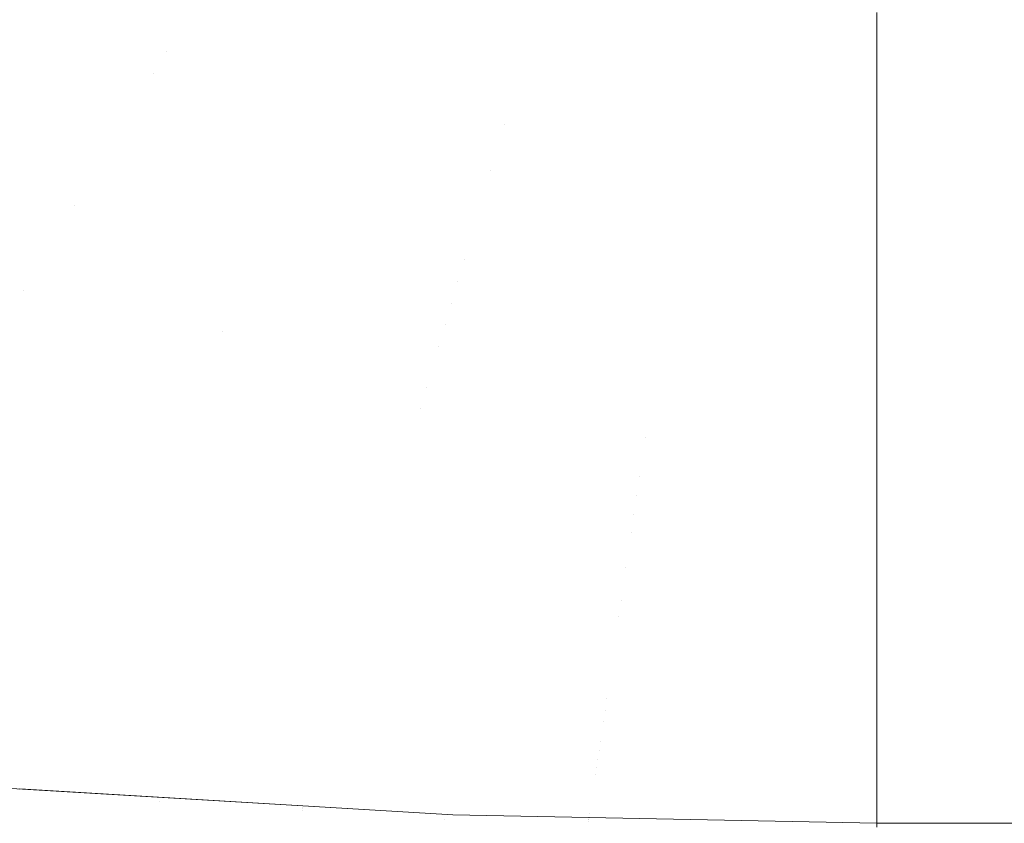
# Model space of a CAD drawing. Header units: centimetres. Extents: x -62 to 63, y 4 to 6.
# Tile 204 of 256: x -19.6236 to -19.5233, y 4.5002 to 4.5821. Entities that reach past the tile are written whole.
import ezdxf

# ---------------------------------------------------------------- set-up
doc = ezdxf.new("R2010")
doc.units = ezdxf.units.CM
doc.header["$LTSCALE"] = 2.54
doc.layers.add('Lucido design-1', color=7, linetype='Continuous')

# ---------------------------------------------------------------- blocks, each defined once
blk = doc.blocks.new('Gruppo-4-1')
at = {"color": 7, "linetype": 'Continuous', "lineweight": 9}
blk.add_3dface([(-61.85145, 5.90021, -2276.22217), (-61.85145, 4.30021, -2276.22217), (62.97838, 4.30021, -2276.22217), (62.97838, 5.90021, -2276.22217)], dxfattribs=at)
for points, invisible_edges in [([(-19.63889, 4.58788, -2276.6243), (-19.606, 4.5834, -2276.6243), (-19.60735, 4.58114, -2276.62482), (-19.64088, 4.58571, -2276.62482)], 15), ([(-19.64088, 4.58571, -2276.62482), (-19.60735, 4.58114, -2276.62482), (-19.6087, 4.57888, -2276.62539), (-19.64287, 4.58353, -2276.62539)], 15), ([(-19.606, 4.5834, -2276.6243), (-19.60465, 4.58565, -2276.62384), (-19.53626, 4.58285, -2276.62369), (-19.53626, 4.57857, -2276.62454)], 11), ([(-19.64287, 4.58353, -2276.62539), (-19.6087, 4.57888, -2276.62539), (-19.61005, 4.57662, -2276.62603), (-19.64485, 4.58136, -2276.62603)], 15), ([(-19.53626, 4.57857, -2276.62454), (-19.60735, 4.58114, -2276.62482), (-19.606, 4.5834, -2276.6243)], 11), ([(20.66318, 4.57857, -2276.62454), (-19.53626, 4.57857, -2276.62454), (-19.53626, 4.58285, -2276.62369), (20.66318, 4.58285, -2276.62369)], 5), ([(-19.64684, 4.57918, -2276.62673), (-19.64485, 4.58136, -2276.62603), (-19.61005, 4.57662, -2276.62603), (-19.61139, 4.57436, -2276.62673)], 15), ([(-19.6087, 4.57888, -2276.62539), (-19.60735, 4.58114, -2276.62482), (-19.53626, 4.57857, -2276.62454), (-19.53626, 4.57433, -2276.62558)], 11), ([(-19.61139, 4.57436, -2276.62673), (-19.61274, 4.5721, -2276.62749), (-19.64882, 4.57702, -2276.62749), (-19.64684, 4.57918, -2276.62673)], 15), ([(-19.53626, 4.5727, -2276.62605), (-19.61005, 4.57662, -2276.62603), (-19.6087, 4.57888, -2276.62539)], 11), ([(-19.6087, 4.57888, -2276.62539), (-19.53626, 4.57433, -2276.62558), (-19.53626, 4.5727, -2276.62605)], 9), ([(20.66318, 4.57433, -2276.62558), (-19.53626, 4.57433, -2276.62558), (-19.53626, 4.57857, -2276.62454), (20.66318, 4.57857, -2276.62454)], 5), ([(-19.6508, 4.57485, -2276.62831), (-19.64882, 4.57702, -2276.62749), (-19.61274, 4.5721, -2276.62749), (-19.61408, 4.56985, -2276.62831)], 15), ([(-19.57426, 4.57138, -2276.62673), (-19.61139, 4.57436, -2276.62673), (-19.61005, 4.57662, -2276.62603)], 11), ([(-19.57426, 4.57138, -2276.62673), (-19.61005, 4.57662, -2276.62603), (-19.53626, 4.5727, -2276.62605)], 11), ([(-19.61408, 4.56985, -2276.62831), (-19.61542, 4.56761, -2276.62919), (-19.65277, 4.5727, -2276.62919), (-19.6508, 4.57485, -2276.62831)], 15), ([(-19.57495, 4.56907, -2276.62749), (-19.61274, 4.5721, -2276.62749), (-19.61139, 4.57436, -2276.62673), (-19.57426, 4.57138, -2276.62673)], 15), ([(-19.53626, 4.5727, -2276.62605), (-19.53626, 4.57433, -2276.62558), (20.66318, 4.57433, -2276.62558), (20.66318, 4.5727, -2276.62605)], 10), ([(-19.65473, 4.57055, -2276.63014), (-19.65277, 4.5727, -2276.62919), (-19.61542, 4.56761, -2276.62919), (-19.61676, 4.56538, -2276.63014)], 15), ([(-19.53626, 4.5727, -2276.62605), (-19.53626, 4.57037, -2276.62673), (-19.57426, 4.57138, -2276.62673)], 10), ([(20.66318, 4.5727, -2276.62605), (20.66318, 4.57037, -2276.62673), (-19.53626, 4.57037, -2276.62673), (-19.53626, 4.5727, -2276.62605)], 10), ([(-19.57562, 4.56676, -2276.62831), (-19.61408, 4.56985, -2276.62831), (-19.61274, 4.5721, -2276.62749), (-19.57495, 4.56907, -2276.62749)], 15), ([(-19.53626, 4.56601, -2276.6282), (-19.57495, 4.56907, -2276.62749), (-19.57426, 4.57138, -2276.62673)], 11), ([(-19.57426, 4.57138, -2276.62673), (-19.53626, 4.57037, -2276.62673), (-19.53626, 4.57014, -2276.6268)], 9), ([(-19.57426, 4.57138, -2276.62673), (-19.53626, 4.57014, -2276.6268), (-19.53626, 4.56601, -2276.6282)], 9), ([(-19.61676, 4.56538, -2276.63014), (-19.61808, 4.56316, -2276.63114), (-19.65668, 4.56842, -2276.63114), (-19.65473, 4.57055, -2276.63014)], 15), ([(-19.5763, 4.56447, -2276.62919), (-19.61542, 4.56761, -2276.62919), (-19.61408, 4.56985, -2276.62831), (-19.57562, 4.56676, -2276.62831)], 15), ([(20.66318, 4.57037, -2276.62673), (20.66318, 4.57014, -2276.6268), (-19.53626, 4.57014, -2276.6268), (-19.53626, 4.57037, -2276.62673)], 10), ([(20.66318, 4.56601, -2276.6282), (-19.53626, 4.56601, -2276.6282), (-19.53626, 4.57014, -2276.6268), (20.66318, 4.57014, -2276.6268)], 5), ([(-19.57495, 4.56907, -2276.62749), (-19.53626, 4.56601, -2276.6282), (-19.57562, 4.56676, -2276.62831)], 11), ([(-19.63929, 4.56339, -2276.63221), (-19.65668, 4.56842, -2276.63114), (-19.61808, 4.56316, -2276.63114)], 11), ([(-19.61676, 4.56538, -2276.63014), (-19.61542, 4.56761, -2276.62919), (-19.5763, 4.56447, -2276.62919), (-19.57698, 4.56218, -2276.63014)], 15), ([(-19.57562, 4.56676, -2276.62831), (-19.53626, 4.56601, -2276.6282), (-19.53626, 4.56194, -2276.62978), (-19.5763, 4.56447, -2276.62919)], 13), ([(20.66318, 4.56194, -2276.62978), (-19.53626, 4.56194, -2276.62978), (-19.53626, 4.56601, -2276.6282), (20.66318, 4.56601, -2276.6282)], 5), ([(-19.57698, 4.56218, -2276.63014), (-19.57765, 4.55991, -2276.63114), (-19.61808, 4.56316, -2276.63114), (-19.61676, 4.56538, -2276.63014)], 15), ([(-19.57698, 4.56218, -2276.63014), (-19.5763, 4.56447, -2276.62919), (-19.53626, 4.56194, -2276.62978)], 11), ([(-19.63929, 4.56339, -2276.63221), (-19.6194, 4.56096, -2276.63221), (-19.6207, 4.55877, -2276.63334), (-19.64091, 4.56124, -2276.63334)], 15), ([(-19.61808, 4.56316, -2276.63114), (-19.6194, 4.56096, -2276.63221), (-19.63929, 4.56339, -2276.63221)], 11), ([(-19.6194, 4.56096, -2276.63221), (-19.61808, 4.56316, -2276.63114), (-19.57765, 4.55991, -2276.63114), (-19.57831, 4.55766, -2276.63221)], 15), ([(-19.53626, 4.56194, -2276.62978), (-19.53626, 4.55795, -2276.63154), (-19.57765, 4.55991, -2276.63114), (-19.57698, 4.56218, -2276.63014)], 14), ([(20.66318, 4.55795, -2276.63154), (-19.53626, 4.55795, -2276.63154), (-19.53626, 4.56194, -2276.62978), (20.66318, 4.56194, -2276.62978)], 5), ([(-19.64091, 4.56124, -2276.63334), (-19.6207, 4.55877, -2276.63334), (-19.62199, 4.55661, -2276.63453), (-19.64251, 4.55911, -2276.63453)], 15), ([(-19.57831, 4.55766, -2276.63221), (-19.57897, 4.55542, -2276.63334), (-19.6207, 4.55877, -2276.63334), (-19.6194, 4.56096, -2276.63221)], 15), ([(-19.57831, 4.55766, -2276.63221), (-19.57765, 4.55991, -2276.63114), (-19.53626, 4.55795, -2276.63154)], 11), ([(-19.64251, 4.55911, -2276.63453), (-19.62199, 4.55661, -2276.63453), (-19.62327, 4.55446, -2276.63579), (-19.6441, 4.557, -2276.63579)], 15), ([(-19.62199, 4.55661, -2276.63453), (-19.6207, 4.55877, -2276.63334), (-19.57897, 4.55542, -2276.63334), (-19.57963, 4.5532, -2276.63453)], 15), ([(-19.53626, 4.55404, -2276.63347), (-19.57897, 4.55542, -2276.63334), (-19.57831, 4.55766, -2276.63221)], 11), ([(-19.57831, 4.55766, -2276.63221), (-19.53626, 4.55795, -2276.63154), (-19.53626, 4.55404, -2276.63347)], 9), ([(20.66318, 4.55404, -2276.63347), (-19.53626, 4.55404, -2276.63347), (-19.53626, 4.55795, -2276.63154), (20.66318, 4.55795, -2276.63154)], 5), ([(-19.6441, 4.557, -2276.63579), (-19.62327, 4.55446, -2276.63579), (-19.62454, 4.55234, -2276.6371), (-19.64566, 4.55492, -2276.6371)], 15), ([(-19.57963, 4.5532, -2276.63453), (-19.58027, 4.55101, -2276.63579), (-19.62327, 4.55446, -2276.63579), (-19.62199, 4.55661, -2276.63453)], 15), ([(-19.53626, 4.55021, -2276.63557), (-19.57963, 4.5532, -2276.63453), (-19.57897, 4.55542, -2276.63334)], 11), ([(-19.57897, 4.55542, -2276.63334), (-19.53626, 4.55404, -2276.63347), (-19.53626, 4.55021, -2276.63557)], 9), ([(-19.60292, 4.55031, -2276.6371), (-19.62454, 4.55234, -2276.6371), (-19.62327, 4.55446, -2276.63579)], 11), ([(-19.60292, 4.55031, -2276.6371), (-19.62327, 4.55446, -2276.63579), (-19.58027, 4.55101, -2276.63579)], 11), ([(20.66318, 4.55021, -2276.63557), (-19.53626, 4.55021, -2276.63557), (-19.53626, 4.55404, -2276.63347), (20.66318, 4.55404, -2276.63347)], 5), ([(-19.53626, 4.55021, -2276.63557), (-19.58027, 4.55101, -2276.63579), (-19.57963, 4.5532, -2276.63453)], 11), ([(-19.60386, 4.54819, -2276.63847), (-19.62579, 4.55025, -2276.63847), (-19.62454, 4.55234, -2276.6371), (-19.60292, 4.55031, -2276.6371)], 15), ([(-19.58027, 4.55101, -2276.63579), (-19.58091, 4.54884, -2276.6371), (-19.60292, 4.55031, -2276.6371)], 11), ([(-19.58091, 4.54884, -2276.6371), (-19.58027, 4.55101, -2276.63579), (-19.53626, 4.55021, -2276.63557), (-19.53626, 4.54648, -2276.63783)], 11), ([(-19.60479, 4.5461, -2276.6399), (-19.62702, 4.54819, -2276.6399), (-19.62579, 4.55025, -2276.63847), (-19.60386, 4.54819, -2276.63847)], 15), ([(-19.60292, 4.55031, -2276.6371), (-19.58091, 4.54884, -2276.6371), (-19.58154, 4.5467, -2276.63847), (-19.60386, 4.54819, -2276.63847)], 15), ([(20.66318, 4.54648, -2276.63783), (-19.53626, 4.54648, -2276.63783), (-19.53626, 4.55021, -2276.63557), (20.66318, 4.55021, -2276.63557)], 5), ([(-19.53626, 4.54648, -2276.63783), (-19.58154, 4.5467, -2276.63847), (-19.58091, 4.54884, -2276.6371)], 11), ([(-19.60571, 4.54404, -2276.64139), (-19.62823, 4.54616, -2276.64139), (-19.62702, 4.54819, -2276.6399), (-19.60479, 4.5461, -2276.6399)], 15), ([(-19.60386, 4.54819, -2276.63847), (-19.58154, 4.5467, -2276.63847), (-19.58217, 4.54458, -2276.6399), (-19.60479, 4.5461, -2276.6399)], 15), ([(-19.58217, 4.54458, -2276.6399), (-19.58154, 4.5467, -2276.63847), (-19.53626, 4.54648, -2276.63783), (-19.53626, 4.54285, -2276.64025)], 11), ([(-19.60661, 4.54201, -2276.64293), (-19.62943, 4.54416, -2276.64293), (-19.62823, 4.54616, -2276.64139), (-19.60571, 4.54404, -2276.64139)], 15), ([(-19.60479, 4.5461, -2276.6399), (-19.58217, 4.54458, -2276.6399), (-19.58278, 4.5425, -2276.64139), (-19.60571, 4.54404, -2276.64139)], 15), ([(20.66318, 4.54285, -2276.64025), (-19.53626, 4.54285, -2276.64025), (-19.53626, 4.54648, -2276.63783), (20.66318, 4.54648, -2276.63783)], 5), ([(-19.53626, 4.54128, -2276.64141), (-19.58278, 4.5425, -2276.64139), (-19.58217, 4.54458, -2276.6399)], 11), ([(-19.58217, 4.54458, -2276.6399), (-19.53626, 4.54285, -2276.64025), (-19.53626, 4.54128, -2276.64141)], 9), ([(-19.60749, 4.54002, -2276.64453), (-19.6306, 4.5422, -2276.64453), (-19.62943, 4.54416, -2276.64293), (-19.60661, 4.54201, -2276.64293)], 15), ([(-19.60571, 4.54404, -2276.64139), (-19.58278, 4.5425, -2276.64139), (-19.58338, 4.54046, -2276.64293), (-19.60661, 4.54201, -2276.64293)], 15), ([(-19.53626, 4.54128, -2276.64141), (-19.53626, 4.54285, -2276.64025), (20.66318, 4.54285, -2276.64025), (20.66318, 4.54128, -2276.64141)], 10), ([(-19.60836, 4.53807, -2276.64619), (-19.63174, 4.54028, -2276.64619), (-19.6306, 4.5422, -2276.64453), (-19.60749, 4.54002, -2276.64453)], 15), ([(-19.60661, 4.54201, -2276.64293), (-19.58338, 4.54046, -2276.64293), (-19.58398, 4.53845, -2276.64453), (-19.60749, 4.54002, -2276.64453)], 15), ([(-19.55989, 4.53952, -2276.64293), (-19.58338, 4.54046, -2276.64293), (-19.58278, 4.5425, -2276.64139)], 11), ([(-19.55989, 4.53952, -2276.64293), (-19.58278, 4.5425, -2276.64139), (-19.53626, 4.54128, -2276.64141)], 11), ([(-19.53626, 4.54128, -2276.64141), (-19.53626, 4.53934, -2276.64283), (-19.55989, 4.53952, -2276.64293)], 10), ([(20.66318, 4.54128, -2276.64141), (20.66318, 4.53934, -2276.64283), (-19.53626, 4.53934, -2276.64283), (-19.53626, 4.54128, -2276.64141)], 10), ([(-19.60921, 4.53616, -2276.6479), (-19.63287, 4.53839, -2276.6479), (-19.63174, 4.54028, -2276.64619), (-19.60836, 4.53807, -2276.64619)], 15), ([(-19.60749, 4.54002, -2276.64453), (-19.58398, 4.53845, -2276.64453), (-19.58456, 4.53648, -2276.64619), (-19.60836, 4.53807, -2276.64619)], 15), ([(-19.56019, 4.5375, -2276.64453), (-19.58398, 4.53845, -2276.64453), (-19.58338, 4.54046, -2276.64293), (-19.55989, 4.53952, -2276.64293)], 15), ([(-19.53626, 4.53593, -2276.64557), (-19.56019, 4.5375, -2276.64453), (-19.55989, 4.53952, -2276.64293)], 11), ([(-19.53626, 4.53934, -2276.64283), (-19.53626, 4.53921, -2276.64294), (-19.55989, 4.53952, -2276.64293)], 10), ([(-19.55989, 4.53952, -2276.64293), (-19.53626, 4.53921, -2276.64294), (-19.53626, 4.53593, -2276.64557)], 9), ([(-19.53626, 4.53921, -2276.64294), (-19.53626, 4.53934, -2276.64283), (20.66318, 4.53934, -2276.64283), (20.66318, 4.53921, -2276.64294)], 10), ([(20.66318, 4.53921, -2276.64294), (20.66318, 4.53593, -2276.64557), (-19.53626, 4.53593, -2276.64557), (-19.53626, 4.53921, -2276.64294)], 10), ([(-19.61004, 4.5343, -2276.64965), (-19.63397, 4.53655, -2276.64965), (-19.63287, 4.53839, -2276.6479), (-19.60921, 4.53616, -2276.6479)], 15), ([(-19.60836, 4.53807, -2276.64619), (-19.58456, 4.53648, -2276.64619), (-19.58513, 4.53455, -2276.6479), (-19.60921, 4.53616, -2276.6479)], 15), ([(-19.56048, 4.53552, -2276.64619), (-19.58456, 4.53648, -2276.64619), (-19.58398, 4.53845, -2276.64453), (-19.56019, 4.5375, -2276.64453)], 15), ([(-19.61085, 4.53248, -2276.65146), (-19.63504, 4.53475, -2276.65146), (-19.63397, 4.53655, -2276.64965), (-19.61004, 4.5343, -2276.64965)], 15), ([(-19.56019, 4.5375, -2276.64453), (-19.53626, 4.53593, -2276.64557), (-19.56048, 4.53552, -2276.64619)], 11), ([(-19.60921, 4.53616, -2276.6479), (-19.58513, 4.53455, -2276.6479), (-19.58568, 4.53267, -2276.64965), (-19.61004, 4.5343, -2276.64965)], 15), ([(-19.56076, 4.53358, -2276.6479), (-19.58513, 4.53455, -2276.6479), (-19.58456, 4.53648, -2276.64619), (-19.56048, 4.53552, -2276.64619)], 15), ([(-19.56048, 4.53552, -2276.64619), (-19.53626, 4.53593, -2276.64557), (-19.53626, 4.53265, -2276.64844), (-19.56076, 4.53358, -2276.6479)], 13), ([(20.66318, 4.53265, -2276.64844), (-19.53626, 4.53265, -2276.64844), (-19.53626, 4.53593, -2276.64557), (20.66318, 4.53593, -2276.64557)], 5), ([(-19.61164, 4.5307, -2276.65331), (-19.63609, 4.533, -2276.65331), (-19.63504, 4.53475, -2276.65146), (-19.61085, 4.53248, -2276.65146)], 15), ([(-19.56104, 4.53168, -2276.64965), (-19.58568, 4.53267, -2276.64965), (-19.58513, 4.53455, -2276.6479), (-19.56076, 4.53358, -2276.6479)], 15), ([(-19.61004, 4.5343, -2276.64965), (-19.58568, 4.53267, -2276.64965), (-19.58623, 4.53083, -2276.65146), (-19.61085, 4.53248, -2276.65146)], 15), ([(-19.53626, 4.53137, -2276.64967), (-19.56104, 4.53168, -2276.64965), (-19.56076, 4.53358, -2276.6479)], 11), ([(-19.56076, 4.53358, -2276.6479), (-19.53626, 4.53265, -2276.64844), (-19.53626, 4.53137, -2276.64967)], 9), ([(-19.6124, 4.52897, -2276.65521), (-19.6371, 4.5313, -2276.65521), (-19.63609, 4.533, -2276.65331), (-19.61164, 4.5307, -2276.65331)], 15), ([(-19.56131, 4.52983, -2276.65146), (-19.58623, 4.53083, -2276.65146), (-19.58568, 4.53267, -2276.64965), (-19.56104, 4.53168, -2276.64965)], 15), ([(20.66318, 4.53265, -2276.64844), (20.66318, 4.5295, -2276.65146), (-19.53626, 4.5295, -2276.65146), (-19.53626, 4.53137, -2276.64967)], 10), ([(-19.53626, 4.53137, -2276.64967), (-19.53626, 4.53265, -2276.64844), (20.66318, 4.53265, -2276.64844)], 10), ([(-19.61085, 4.53248, -2276.65146), (-19.58623, 4.53083, -2276.65146), (-19.58675, 4.52904, -2276.65331), (-19.61164, 4.5307, -2276.65331)], 15), ([(-19.53626, 4.5295, -2276.65146), (-19.56131, 4.52983, -2276.65146), (-19.56104, 4.53168, -2276.64965)], 11), ([(-19.56104, 4.53168, -2276.64965), (-19.53626, 4.53137, -2276.64967), (-19.53626, 4.5295, -2276.65146)], 9), ([(-19.61315, 4.5273, -2276.65716), (-19.63809, 4.52965, -2276.65716), (-19.6371, 4.5313, -2276.65521), (-19.6124, 4.52897, -2276.65521)], 15), ([(-19.61164, 4.5307, -2276.65331), (-19.58675, 4.52904, -2276.65331), (-19.58727, 4.52729, -2276.65521), (-19.6124, 4.52897, -2276.65521)], 15), ([(-19.56158, 4.52803, -2276.65331), (-19.58675, 4.52904, -2276.65331), (-19.58623, 4.53083, -2276.65146), (-19.56131, 4.52983, -2276.65146)], 15), ([(-19.61387, 4.52567, -2276.65914), (-19.63905, 4.52804, -2276.65914), (-19.63809, 4.52965, -2276.65716), (-19.61315, 4.5273, -2276.65716)], 15), ([(-19.53626, 4.52648, -2276.65461), (-19.56158, 4.52803, -2276.65331), (-19.56131, 4.52983, -2276.65146)], 11), ([(-19.56131, 4.52983, -2276.65146), (-19.53626, 4.5295, -2276.65146), (-19.53626, 4.52648, -2276.65461)], 9), ([(-19.6124, 4.52897, -2276.65521), (-19.58727, 4.52729, -2276.65521), (-19.58777, 4.5256, -2276.65716), (-19.61315, 4.5273, -2276.65716)], 15), ([(-19.56184, 4.52628, -2276.65521), (-19.58727, 4.52729, -2276.65521), (-19.58675, 4.52904, -2276.65331), (-19.56158, 4.52803, -2276.65331)], 15), ([(-19.53626, 4.52648, -2276.65461), (-19.53626, 4.5295, -2276.65146), (20.66318, 4.5295, -2276.65146), (20.66318, 4.52771, -2276.65333)], 10), ([(-19.63997, 4.52649, -2276.66116), (-19.63905, 4.52804, -2276.65914), (-19.61387, 4.52567, -2276.65914), (-19.61457, 4.5241, -2276.66116)], 15), ([(-19.56158, 4.52803, -2276.65331), (-19.53626, 4.52648, -2276.65461), (-19.56184, 4.52628, -2276.65521)], 11), ([(20.66318, 4.52771, -2276.65333), (20.66318, 4.52648, -2276.65461), (-19.53626, 4.52648, -2276.65461)], 10), ([(-19.61315, 4.5273, -2276.65716), (-19.58777, 4.5256, -2276.65716), (-19.58825, 4.52396, -2276.65914), (-19.61387, 4.52567, -2276.65914)], 15), ([(-19.56209, 4.52457, -2276.65716), (-19.58777, 4.5256, -2276.65716), (-19.58727, 4.52729, -2276.65521), (-19.56184, 4.52628, -2276.65521)], 15), ([(-19.61457, 4.5241, -2276.66116), (-19.61525, 4.52258, -2276.66322), (-19.64087, 4.52499, -2276.66322), (-19.63997, 4.52649, -2276.66116)], 15), ([(-19.61457, 4.5241, -2276.66116), (-19.61387, 4.52567, -2276.65914), (-19.58825, 4.52396, -2276.65914), (-19.58872, 4.52237, -2276.66116)], 15), ([(-19.56233, 4.52292, -2276.65914), (-19.58825, 4.52396, -2276.65914), (-19.58777, 4.5256, -2276.65716), (-19.56209, 4.52457, -2276.65716)], 15), ([(-19.56184, 4.52628, -2276.65521), (-19.53626, 4.52648, -2276.65461), (-19.53626, 4.52361, -2276.65789), (-19.56209, 4.52457, -2276.65716)], 13), ([(20.66318, 4.52361, -2276.65789), (-19.53626, 4.52361, -2276.65789), (-19.53626, 4.52648, -2276.65461), (20.66318, 4.52648, -2276.65461)], 5), ([(-19.64173, 4.52355, -2276.66532), (-19.64087, 4.52499, -2276.66322), (-19.61525, 4.52258, -2276.66322), (-19.6159, 4.52112, -2276.66532)], 15), ([(-19.56209, 4.52457, -2276.65716), (-19.53626, 4.52361, -2276.65789), (-19.56233, 4.52292, -2276.65914)], 11), ([(-19.6159, 4.52112, -2276.66532), (-19.61652, 4.51971, -2276.66745), (-19.64256, 4.52216, -2276.66745), (-19.64173, 4.52355, -2276.66532)], 15), ([(-19.58872, 4.52237, -2276.66116), (-19.58917, 4.52084, -2276.66322), (-19.61525, 4.52258, -2276.66322), (-19.61457, 4.5241, -2276.66116)], 15), ([(-19.58872, 4.52237, -2276.66116), (-19.58825, 4.52396, -2276.65914), (-19.56233, 4.52292, -2276.65914), (-19.56256, 4.52133, -2276.66116)], 15), ([(-19.56233, 4.52292, -2276.65914), (-19.53626, 4.52361, -2276.65789), (-19.53626, 4.52088, -2276.66129)], 9), ([(20.66318, 4.52088, -2276.66129), (-19.53626, 4.52088, -2276.66129), (-19.53626, 4.52361, -2276.65789), (20.66318, 4.52361, -2276.65789)], 5), ([(-19.6159, 4.52112, -2276.66532), (-19.61525, 4.52258, -2276.66322), (-19.58917, 4.52084, -2276.66322), (-19.58961, 4.51936, -2276.66532)], 15), ([(-19.53626, 4.52088, -2276.66129), (-19.56256, 4.52133, -2276.66116), (-19.56233, 4.52292, -2276.65914)], 11), ([(-19.64335, 4.52083, -2276.66961), (-19.64256, 4.52216, -2276.66745), (-19.61652, 4.51971, -2276.66745), (-19.61712, 4.51837, -2276.66961)], 15), ([(-19.56256, 4.52133, -2276.66116), (-19.56279, 4.51978, -2276.66322), (-19.58917, 4.52084, -2276.66322), (-19.58872, 4.52237, -2276.66116)], 15), ([(-19.61712, 4.51837, -2276.66961), (-19.6177, 4.51708, -2276.67179), (-19.64411, 4.51956, -2276.67179), (-19.64335, 4.52083, -2276.66961)], 15), ([(-19.58961, 4.51936, -2276.66532), (-19.59003, 4.51794, -2276.66745), (-19.61652, 4.51971, -2276.66745), (-19.6159, 4.52112, -2276.66532)], 15), ([(-19.58961, 4.51936, -2276.66532), (-19.58917, 4.52084, -2276.66322), (-19.56279, 4.51978, -2276.66322), (-19.56301, 4.5183, -2276.66532)], 15), ([(-19.53626, 4.5183, -2276.66481), (-19.56279, 4.51978, -2276.66322), (-19.56256, 4.52133, -2276.66116)], 11), ([(-19.56256, 4.52133, -2276.66116), (-19.53626, 4.52088, -2276.66129), (-19.53626, 4.5183, -2276.66481)], 9), ([(20.66318, 4.5183, -2276.66481), (-19.53626, 4.5183, -2276.66481), (-19.53626, 4.52088, -2276.66129), (20.66318, 4.52088, -2276.66129)], 5), ([(-19.64484, 4.51835, -2276.67401), (-19.64411, 4.51956, -2276.67179), (-19.6177, 4.51708, -2276.67179), (-19.61824, 4.51584, -2276.67401)], 15), ([(-19.61712, 4.51837, -2276.66961), (-19.61652, 4.51971, -2276.66745), (-19.59003, 4.51794, -2276.66745), (-19.59043, 4.51658, -2276.66961)], 15), ([(-19.56301, 4.5183, -2276.66532), (-19.56279, 4.51978, -2276.66322), (-19.53626, 4.5183, -2276.66481)], 11), ([(-19.56301, 4.5183, -2276.66532), (-19.56322, 4.51687, -2276.66745), (-19.59003, 4.51794, -2276.66745), (-19.58961, 4.51936, -2276.66532)], 15), ([(-19.61824, 4.51584, -2276.67401), (-19.61876, 4.51467, -2276.67624), (-19.64553, 4.51719, -2276.67624), (-19.64484, 4.51835, -2276.67401)], 15), ([(-19.59043, 4.51658, -2276.66961), (-19.59081, 4.51528, -2276.67179), (-19.6177, 4.51708, -2276.67179), (-19.61712, 4.51837, -2276.66961)], 15), ([(-19.59043, 4.51658, -2276.66961), (-19.59003, 4.51794, -2276.66745), (-19.56322, 4.51687, -2276.66745), (-19.56342, 4.5155, -2276.66961)], 15), ([(-19.53626, 4.5183, -2276.66481), (-19.53626, 4.51587, -2276.66844), (-19.56322, 4.51687, -2276.66745), (-19.56301, 4.5183, -2276.66532)], 14), ([(20.66318, 4.51587, -2276.66844), (-19.53626, 4.51587, -2276.66844), (-19.53626, 4.5183, -2276.66481), (20.66318, 4.5183, -2276.66481)], 5), ([(-19.64618, 4.5161, -2276.6785), (-19.64553, 4.51719, -2276.67624), (-19.61876, 4.51467, -2276.67624), (-19.61926, 4.51356, -2276.6785)], 15), ([(-19.61824, 4.51584, -2276.67401), (-19.6177, 4.51708, -2276.67179), (-19.59081, 4.51528, -2276.67179), (-19.59118, 4.51404, -2276.67401)], 15), ([(-19.56342, 4.5155, -2276.66961), (-19.56361, 4.51419, -2276.67179), (-19.59081, 4.51528, -2276.67179), (-19.59043, 4.51658, -2276.66961)], 15), ([(-19.56342, 4.5155, -2276.66961), (-19.56322, 4.51687, -2276.66745), (-19.53626, 4.51587, -2276.66844)], 11), ([(-19.61926, 4.51356, -2276.6785), (-19.61972, 4.51251, -2276.68077), (-19.6468, 4.51506, -2276.68077), (-19.64618, 4.5161, -2276.6785)], 15), ([(-19.59118, 4.51404, -2276.67401), (-19.59153, 4.51285, -2276.67624), (-19.61876, 4.51467, -2276.67624), (-19.61824, 4.51584, -2276.67401)], 15), ([(-19.53626, 4.51587, -2276.66844), (-19.53626, 4.51361, -2276.67217), (-19.56361, 4.51419, -2276.67179), (-19.56342, 4.5155, -2276.66961)], 14), ([(20.66318, 4.51361, -2276.67217), (-19.53626, 4.51361, -2276.67217), (-19.53626, 4.51587, -2276.66844), (20.66318, 4.51587, -2276.66844)], 5), ([(-19.64738, 4.51409, -2276.68306), (-19.6468, 4.51506, -2276.68077), (-19.61972, 4.51251, -2276.68077), (-19.62016, 4.51152, -2276.68306)], 15), ([(-19.61926, 4.51356, -2276.6785), (-19.61876, 4.51467, -2276.67624), (-19.59153, 4.51285, -2276.67624), (-19.59186, 4.51173, -2276.6785)], 15), ([(-19.59118, 4.51404, -2276.67401), (-19.59081, 4.51528, -2276.67179), (-19.56361, 4.51419, -2276.67179), (-19.5638, 4.51294, -2276.67401)], 15), ([(-19.62016, 4.51152, -2276.68306), (-19.62058, 4.5106, -2276.68536), (-19.64793, 4.51317, -2276.68536), (-19.64738, 4.51409, -2276.68306)], 15), ([(-19.59186, 4.51173, -2276.6785), (-19.59217, 4.51067, -2276.68077), (-19.61972, 4.51251, -2276.68077), (-19.61926, 4.51356, -2276.6785)], 15), ([(-19.5638, 4.51294, -2276.67401), (-19.56397, 4.51175, -2276.67624), (-19.59153, 4.51285, -2276.67624), (-19.59118, 4.51404, -2276.67401)], 15), ([(-19.5638, 4.51294, -2276.67401), (-19.56361, 4.51419, -2276.67179), (-19.53626, 4.51361, -2276.67217)], 11), ([(-19.5638, 4.51294, -2276.67401), (-19.53626, 4.51361, -2276.67217), (-19.53626, 4.51151, -2276.676)], 9), ([(20.66318, 4.51151, -2276.676), (-19.53626, 4.51151, -2276.676), (-19.53626, 4.51361, -2276.67217), (20.66318, 4.51361, -2276.67217)], 5), ([(-19.64844, 4.51232, -2276.68767), (-19.64793, 4.51317, -2276.68536), (-19.62058, 4.5106, -2276.68536), (-19.62096, 4.50973, -2276.68767)], 15), ([(-19.62016, 4.51152, -2276.68306), (-19.61972, 4.51251, -2276.68077), (-19.59217, 4.51067, -2276.68077), (-19.59247, 4.50967, -2276.68306)], 15), ([(-19.59186, 4.51173, -2276.6785), (-19.59153, 4.51285, -2276.67624), (-19.56397, 4.51175, -2276.67624), (-19.56414, 4.51062, -2276.6785)], 15), ([(-19.53626, 4.51151, -2276.676), (-19.56397, 4.51175, -2276.67624), (-19.5638, 4.51294, -2276.67401)], 11), ([(-19.64935, 4.51078, -2276.69232), (-19.64891, 4.51152, -2276.69), (-19.62132, 4.50892, -2276.69), (-19.62165, 4.50818, -2276.69232)], 15), ([(-19.62096, 4.50973, -2276.68767), (-19.62132, 4.50892, -2276.69), (-19.64891, 4.51152, -2276.69), (-19.64844, 4.51232, -2276.68767)], 15), ([(-19.59247, 4.50967, -2276.68306), (-19.59274, 4.50873, -2276.68536), (-19.62058, 4.5106, -2276.68536), (-19.62016, 4.51152, -2276.68306)], 15), ([(-19.56414, 4.51062, -2276.6785), (-19.5643, 4.50956, -2276.68077), (-19.59217, 4.51067, -2276.68077), (-19.59186, 4.51173, -2276.6785)], 15), ([(-19.53626, 4.50958, -2276.67991), (-19.56414, 4.51062, -2276.6785), (-19.56397, 4.51175, -2276.67624)], 11), ([(-19.56397, 4.51175, -2276.67624), (-19.53626, 4.51151, -2276.676), (-19.53626, 4.50958, -2276.67991)], 9), ([(20.66318, 4.50958, -2276.67991), (-19.53626, 4.50958, -2276.67991), (-19.53626, 4.51151, -2276.676), (20.66318, 4.51151, -2276.676)], 5), ([(-19.62165, 4.50818, -2276.69232), (-19.62196, 4.50749, -2276.69465), (-19.64976, 4.51011, -2276.69465), (-19.64935, 4.51078, -2276.69232)], 15), ([(-19.62096, 4.50973, -2276.68767), (-19.62058, 4.5106, -2276.68536), (-19.59274, 4.50873, -2276.68536), (-19.593, 4.50786, -2276.68767)], 15), ([(-19.59247, 4.50967, -2276.68306), (-19.59217, 4.51067, -2276.68077), (-19.5643, 4.50956, -2276.68077), (-19.56444, 4.50855, -2276.68306)], 15), ([(-19.53626, 4.50958, -2276.67991), (-19.5643, 4.50956, -2276.68077), (-19.56414, 4.51062, -2276.6785)], 11), ([(-19.62224, 4.50686, -2276.69699), (-19.62249, 4.5063, -2276.69932), (-19.65046, 4.50893, -2276.69932), (-19.65012, 4.50949, -2276.69699)], 15), ([(-19.65012, 4.50949, -2276.69699), (-19.64976, 4.51011, -2276.69465), (-19.62196, 4.50749, -2276.69465), (-19.62224, 4.50686, -2276.69699)], 15), ([(-19.593, 4.50786, -2276.68767), (-19.59324, 4.50704, -2276.69), (-19.62132, 4.50892, -2276.69), (-19.62096, 4.50973, -2276.68767)], 15), ([(-19.56444, 4.50855, -2276.68306), (-19.56458, 4.50761, -2276.68536), (-19.59274, 4.50873, -2276.68536), (-19.59247, 4.50967, -2276.68306)], 15), ([(-19.56444, 4.50855, -2276.68306), (-19.5643, 4.50956, -2276.68077), (-19.53626, 4.50958, -2276.67991), (-19.53626, 4.50782, -2276.6839)], 11), ([(20.66318, 4.50782, -2276.6839), (-19.53626, 4.50782, -2276.6839), (-19.53626, 4.50958, -2276.67991), (20.66318, 4.50958, -2276.67991)], 5), ([(-19.65076, 4.50843, -2276.70165), (-19.65046, 4.50893, -2276.69932), (-19.62249, 4.5063, -2276.69932), (-19.62271, 4.50579, -2276.70165)], 15), ([(-19.62165, 4.50818, -2276.69232), (-19.62132, 4.50892, -2276.69), (-19.59324, 4.50704, -2276.69), (-19.59346, 4.50629, -2276.69232)], 15), ([(-19.593, 4.50786, -2276.68767), (-19.59274, 4.50873, -2276.68536), (-19.56458, 4.50761, -2276.68536), (-19.56471, 4.50673, -2276.68767)], 15), ([(-19.53626, 4.50782, -2276.6839), (-19.56458, 4.50761, -2276.68536), (-19.56444, 4.50855, -2276.68306)], 11), ([(-19.62309, 4.50494, -2276.70629), (-19.62324, 4.50461, -2276.7086), (-19.65145, 4.50726, -2276.7086), (-19.65126, 4.5076, -2276.70629)], 15), ([(-19.65126, 4.5076, -2276.70629), (-19.65102, 4.50798, -2276.70397), (-19.62292, 4.50534, -2276.70397), (-19.62309, 4.50494, -2276.70629)], 15), ([(-19.62271, 4.50579, -2276.70165), (-19.62292, 4.50534, -2276.70397), (-19.65102, 4.50798, -2276.70397), (-19.65076, 4.50843, -2276.70165)], 15), ([(-19.62224, 4.50686, -2276.69699), (-19.62196, 4.50749, -2276.69465), (-19.59367, 4.5056, -2276.69465), (-19.59386, 4.50497, -2276.69699)], 15), ([(-19.59346, 4.50629, -2276.69232), (-19.59367, 4.5056, -2276.69465), (-19.62196, 4.50749, -2276.69465), (-19.62165, 4.50818, -2276.69232)], 15), ([(-19.56471, 4.50673, -2276.68767), (-19.56483, 4.50591, -2276.69), (-19.59324, 4.50704, -2276.69), (-19.593, 4.50786, -2276.68767)], 15), ([(-19.53626, 4.50624, -2276.68797), (-19.56471, 4.50673, -2276.68767), (-19.56458, 4.50761, -2276.68536)], 11), ([(-19.56458, 4.50761, -2276.68536), (-19.53626, 4.50782, -2276.6839), (-19.53626, 4.50624, -2276.68797)], 9), ([(20.66318, 4.50624, -2276.68797), (-19.53626, 4.50624, -2276.68797), (-19.53626, 4.50782, -2276.6839), (20.66318, 4.50782, -2276.6839)], 5), ([(-19.65198, 4.50639, -2276.71995), (-19.65193, 4.50646, -2276.71771), (-19.6236, 4.50379, -2276.71771), (-19.62363, 4.50372, -2276.71995)], 15), ([(-19.62355, 4.50392, -2276.71546), (-19.6236, 4.50379, -2276.71771), (-19.65193, 4.50646, -2276.71771), (-19.65186, 4.50658, -2276.71546)], 15), ([(-19.65186, 4.50658, -2276.71546), (-19.65176, 4.50676, -2276.71318), (-19.62347, 4.50409, -2276.71318), (-19.62355, 4.50392, -2276.71546)], 15), ([(-19.62337, 4.50432, -2276.7109), (-19.62347, 4.50409, -2276.71318), (-19.65176, 4.50676, -2276.71318), (-19.65162, 4.50698, -2276.7109)], 15), ([(-19.65162, 4.50698, -2276.7109), (-19.65145, 4.50726, -2276.7086), (-19.62324, 4.50461, -2276.7086), (-19.62337, 4.50432, -2276.7109)], 15), ([(-19.59386, 4.50497, -2276.69699), (-19.59402, 4.50439, -2276.69932), (-19.62249, 4.5063, -2276.69932), (-19.62224, 4.50686, -2276.69699)], 15), ([(-19.59346, 4.50629, -2276.69232), (-19.59324, 4.50704, -2276.69), (-19.56483, 4.50591, -2276.69), (-19.56494, 4.50515, -2276.69232)], 15), ([(-19.53626, 4.50624, -2276.68797), (-19.56483, 4.50591, -2276.69), (-19.56471, 4.50673, -2276.68767)], 11), ([(-19.65198, 4.50639, -2276.71995), (-19.62363, 4.50372, -2276.71995), (-19.62452, 4.50377, -2276.72217)], 11), ([(-19.59418, 4.50388, -2276.70165), (-19.59431, 4.50342, -2276.70397), (-19.62292, 4.50534, -2276.70397), (-19.62271, 4.50579, -2276.70165)], 15), ([(-19.62271, 4.50579, -2276.70165), (-19.62249, 4.5063, -2276.69932), (-19.59402, 4.50439, -2276.69932), (-19.59418, 4.50388, -2276.70165)], 15), ([(-19.59386, 4.50497, -2276.69699), (-19.59367, 4.5056, -2276.69465), (-19.56505, 4.50445, -2276.69465), (-19.56514, 4.50382, -2276.69699)], 15), ([(-19.56494, 4.50515, -2276.69232), (-19.56505, 4.50445, -2276.69465), (-19.59367, 4.5056, -2276.69465), (-19.59346, 4.50629, -2276.69232)], 15), ([(-19.53626, 4.50484, -2276.6921), (-19.56494, 4.50515, -2276.69232), (-19.56483, 4.50591, -2276.69)], 11), ([(-19.56483, 4.50591, -2276.69), (-19.53626, 4.50624, -2276.68797), (-19.53626, 4.50484, -2276.6921)], 9), ([(20.66318, 4.50484, -2276.6921), (-19.53626, 4.50484, -2276.6921), (-19.53626, 4.50624, -2276.68797), (20.66318, 4.50624, -2276.68797)], 5), ([(-19.62337, 4.50432, -2276.7109), (-19.62324, 4.50461, -2276.7086), (-19.59453, 4.50269, -2276.7086), (-19.59461, 4.5024, -2276.7109)], 15), ([(-19.59443, 4.50303, -2276.70629), (-19.59453, 4.50269, -2276.7086), (-19.62324, 4.50461, -2276.7086), (-19.62309, 4.50494, -2276.70629)], 15), ([(-19.62309, 4.50494, -2276.70629), (-19.62292, 4.50534, -2276.70397), (-19.59431, 4.50342, -2276.70397), (-19.59443, 4.50303, -2276.70629)], 15), ([(-19.56514, 4.50382, -2276.69699), (-19.56522, 4.50324, -2276.69932), (-19.59402, 4.50439, -2276.69932), (-19.59386, 4.50497, -2276.69699)], 15), ([(-19.56514, 4.50382, -2276.69699), (-19.56505, 4.50445, -2276.69465), (-19.53626, 4.50362, -2276.69629)], 11), ([(-19.53626, 4.50362, -2276.69629), (-19.56505, 4.50445, -2276.69465), (-19.56494, 4.50515, -2276.69232)], 11), ([(-19.56494, 4.50515, -2276.69232), (-19.53626, 4.50484, -2276.6921), (-19.53626, 4.50362, -2276.69629)], 9), ([(20.66318, 4.50362, -2276.69629), (-19.53626, 4.50362, -2276.69629), (-19.53626, 4.50484, -2276.6921), (20.66318, 4.50484, -2276.6921)], 5), ([(-19.57948, 4.50106, -2276.92217), (-19.62364, 4.50372, -2276.92217), (-19.62452, 4.50377, -2276.72217), (-19.59479, 4.50198, -2276.72217)], 10), ([(-19.59479, 4.50198, -2276.72217), (-19.62452, 4.50377, -2276.72217), (-19.62363, 4.50372, -2276.71995)], 10), ([(-19.60945, 4.50216, -2276.93198), (-19.62386, 4.50322, -2276.93198), (-19.62374, 4.50349, -2276.92861), (-19.60935, 4.50243, -2276.92861)], 15), ([(-19.60935, 4.50243, -2276.92861), (-19.62374, 4.50349, -2276.92861), (-19.62367, 4.50365, -2276.92534)], 11), ([(-19.59481, 4.50172, -2276.92534), (-19.62367, 4.50365, -2276.92534), (-19.62364, 4.50372, -2276.92217)], 11), ([(-19.60935, 4.50243, -2276.92861), (-19.62367, 4.50365, -2276.92534), (-19.59481, 4.50172, -2276.92534)], 11), ([(-19.62364, 4.50372, -2276.92217), (-19.57948, 4.50106, -2276.92217), (-19.59481, 4.50172, -2276.92534)], 10), ([(-19.62363, 4.50372, -2276.71995), (-19.6236, 4.50379, -2276.71771), (-19.59477, 4.50187, -2276.71771), (-19.59479, 4.50179, -2276.71995)], 15), ([(-19.62363, 4.50372, -2276.71995), (-19.59479, 4.50179, -2276.71995), (-19.59479, 4.50198, -2276.72217)], 11), ([(-19.59473, 4.50199, -2276.71546), (-19.59477, 4.50187, -2276.71771), (-19.6236, 4.50379, -2276.71771), (-19.62355, 4.50392, -2276.71546)], 15), ([(-19.62355, 4.50392, -2276.71546), (-19.62347, 4.50409, -2276.71318), (-19.59468, 4.50217, -2276.71318), (-19.59473, 4.50199, -2276.71546)], 15), ([(-19.59461, 4.5024, -2276.7109), (-19.59468, 4.50217, -2276.71318), (-19.62347, 4.50409, -2276.71318), (-19.62337, 4.50432, -2276.7109)], 15), ([(-19.59443, 4.50303, -2276.70629), (-19.59431, 4.50342, -2276.70397), (-19.56537, 4.50227, -2276.70397), (-19.56543, 4.50187, -2276.70629)], 15), ([(-19.5653, 4.50273, -2276.70165), (-19.56537, 4.50227, -2276.70397), (-19.59431, 4.50342, -2276.70397), (-19.59418, 4.50388, -2276.70165)], 15), ([(-19.59418, 4.50388, -2276.70165), (-19.59402, 4.50439, -2276.69932), (-19.56522, 4.50324, -2276.69932), (-19.5653, 4.50273, -2276.70165)], 15), ([(-19.53626, 4.50362, -2276.69629), (-19.53626, 4.50258, -2276.70053), (-19.56522, 4.50324, -2276.69932), (-19.56514, 4.50382, -2276.69699)], 14), ([(20.66318, 4.50258, -2276.70053), (-19.53626, 4.50258, -2276.70053), (-19.53626, 4.50362, -2276.69629), (20.66318, 4.50362, -2276.69629)], 5), ([(-19.60979, 4.50123, -2276.939), (-19.62427, 4.5023, -2276.939), (-19.62403, 4.50283, -2276.93544), (-19.6096, 4.50176, -2276.93544)], 15), ([(-19.6096, 4.50176, -2276.93544), (-19.62403, 4.50283, -2276.93544), (-19.62386, 4.50322, -2276.93198), (-19.60945, 4.50216, -2276.93198)], 15), ([(-19.60935, 4.50243, -2276.92861), (-19.59486, 4.50156, -2276.92861), (-19.59494, 4.50129, -2276.93198), (-19.60945, 4.50216, -2276.93198)], 15), ([(-19.59481, 4.50172, -2276.92534), (-19.59486, 4.50156, -2276.92861), (-19.60935, 4.50243, -2276.92861)], 11), ([(-19.59461, 4.5024, -2276.7109), (-19.59453, 4.50269, -2276.7086), (-19.56548, 4.50153, -2276.7086), (-19.56552, 4.50124, -2276.7109)], 15), ([(-19.56543, 4.50187, -2276.70629), (-19.56548, 4.50153, -2276.7086), (-19.59453, 4.50269, -2276.7086), (-19.59443, 4.50303, -2276.70629)], 15), ([(-19.53626, 4.50258, -2276.70053), (-19.53626, 4.50173, -2276.70481), (-19.56537, 4.50227, -2276.70397), (-19.5653, 4.50273, -2276.70165)], 14), ([(-19.5653, 4.50273, -2276.70165), (-19.56522, 4.50324, -2276.69932), (-19.53626, 4.50258, -2276.70053)], 11), ([(20.66318, 4.50173, -2276.70481), (-19.53626, 4.50173, -2276.70481), (-19.53626, 4.50258, -2276.70053), (20.66318, 4.50258, -2276.70053)], 5), ([(-19.61036, 4.4997, -2276.94637), (-19.62494, 4.50078, -2276.94637), (-19.62457, 4.50162, -2276.94264), (-19.61005, 4.50055, -2276.94264)], 15), ([(-19.61005, 4.50055, -2276.94264), (-19.62457, 4.50162, -2276.94264), (-19.62427, 4.5023, -2276.939), (-19.60979, 4.50123, -2276.939)], 15), ([(-19.6096, 4.50176, -2276.93544), (-19.59506, 4.50089, -2276.93544), (-19.59522, 4.50035, -2276.939), (-19.60979, 4.50123, -2276.939)], 15), ([(-19.60945, 4.50216, -2276.93198), (-19.59494, 4.50129, -2276.93198), (-19.59506, 4.50089, -2276.93544), (-19.6096, 4.50176, -2276.93544)], 15), ([(-19.58034, 4.50061, -2276.93198), (-19.59494, 4.50129, -2276.93198), (-19.59486, 4.50156, -2276.92861)], 11), ([(-19.56562, 4.50055, -2276.92534), (-19.56564, 4.50039, -2276.92861), (-19.59486, 4.50156, -2276.92861), (-19.59481, 4.50172, -2276.92534)], 15), ([(-19.58034, 4.50061, -2276.93198), (-19.59486, 4.50156, -2276.92861), (-19.56564, 4.50039, -2276.92861)], 11), ([(-19.56562, 4.50055, -2276.92534), (-19.59481, 4.50172, -2276.92534), (-19.57948, 4.50106, -2276.92217)], 11), ([(-19.59479, 4.50198, -2276.72217), (-19.57948, 4.50106, -2276.72217), (-19.57948, 4.50106, -2276.92217)], 10), ([(-19.57948, 4.50106, -2276.72217), (-19.59479, 4.50198, -2276.72217), (-19.59479, 4.50179, -2276.71995)], 10), ([(-19.59479, 4.50179, -2276.71995), (-19.59477, 4.50187, -2276.71771), (-19.5656, 4.5007, -2276.71771), (-19.56561, 4.50063, -2276.71995)], 15), ([(-19.59479, 4.50179, -2276.71995), (-19.56561, 4.50063, -2276.71995), (-19.57948, 4.50106, -2276.72217)], 11), ([(-19.56558, 4.50083, -2276.71546), (-19.5656, 4.5007, -2276.71771), (-19.59477, 4.50187, -2276.71771), (-19.59473, 4.50199, -2276.71546)], 15), ([(-19.59473, 4.50199, -2276.71546), (-19.59468, 4.50217, -2276.71318), (-19.56555, 4.50101, -2276.71318), (-19.56558, 4.50083, -2276.71546)], 15), ([(-19.56552, 4.50124, -2276.7109), (-19.56555, 4.50101, -2276.71318), (-19.59468, 4.50217, -2276.71318), (-19.59461, 4.5024, -2276.7109)], 15), ([(-19.56552, 4.50124, -2276.7109), (-19.56548, 4.50153, -2276.7086), (-19.53626, 4.50107, -2276.70912)], 11), ([(-19.53626, 4.50173, -2276.70481), (-19.53626, 4.50107, -2276.70912), (-19.56548, 4.50153, -2276.7086), (-19.56543, 4.50187, -2276.70629)], 14), ([(-19.56543, 4.50187, -2276.70629), (-19.56537, 4.50227, -2276.70397), (-19.53626, 4.50173, -2276.70481)], 11), ([(20.66318, 4.50107, -2276.70912), (-19.53626, 4.50107, -2276.70912), (-19.53626, 4.50173, -2276.70481), (20.66318, 4.50173, -2276.70481)], 5), ([(-19.61073, 4.49869, -2276.95017), (-19.62539, 4.49977, -2276.95017), (-19.62494, 4.50078, -2276.94637), (-19.61036, 4.4997, -2276.94637)], 15), ([(-19.61005, 4.50055, -2276.94264), (-19.59542, 4.49967, -2276.94264), (-19.59567, 4.49882, -2276.94637), (-19.61036, 4.4997, -2276.94637)], 15), ([(-19.60979, 4.50123, -2276.939), (-19.59522, 4.50035, -2276.939), (-19.59542, 4.49967, -2276.94264), (-19.61005, 4.50055, -2276.94264)], 15), ([(-19.58055, 4.49967, -2276.939), (-19.59522, 4.50035, -2276.939), (-19.59506, 4.50089, -2276.93544), (-19.58043, 4.50021, -2276.93544)], 15), ([(-19.58043, 4.50021, -2276.93544), (-19.59506, 4.50089, -2276.93544), (-19.59494, 4.50129, -2276.93198), (-19.58034, 4.50061, -2276.93198)], 15), ([(-19.58034, 4.50061, -2276.93198), (-19.56568, 4.50012, -2276.93198), (-19.56574, 4.49972, -2276.93544), (-19.58043, 4.50021, -2276.93544)], 15), ([(-19.56564, 4.50039, -2276.92861), (-19.56568, 4.50012, -2276.93198), (-19.58034, 4.50061, -2276.93198)], 11), ([(-19.57948, 4.50106, -2276.92217), (-19.56561, 4.50079, -2276.92217), (-19.56562, 4.50055, -2276.92534)], 10), ([(-19.56561, 4.50079, -2276.92217), (-19.57948, 4.50106, -2276.92217), (-19.57948, 4.50106, -2276.72217), (-19.56561, 4.50079, -2276.72217)], 10), ([(-19.56561, 4.50063, -2276.71995), (-19.56561, 4.50079, -2276.72217), (-19.57948, 4.50106, -2276.72217)], 9), ([(-19.56564, 4.50039, -2276.92861), (-19.56562, 4.50055, -2276.92534), (-19.53626, 4.50012, -2276.92653)], 11), ([(-19.53626, 4.50014, -2276.92534), (-19.56562, 4.50055, -2276.92534), (-19.56561, 4.50079, -2276.92217)], 11), ([(-19.56562, 4.50055, -2276.92534), (-19.53626, 4.50014, -2276.92534), (-19.53626, 4.50012, -2276.92653)], 9), ([(-19.56561, 4.50079, -2276.92217), (-19.53626, 4.50021, -2276.92217), (-19.53626, 4.50014, -2276.92534)], 8), ([(-19.56561, 4.50079, -2276.72217), (-19.53626, 4.50021, -2276.72217), (-19.53626, 4.50021, -2276.92217), (-19.56561, 4.50079, -2276.92217)], 8), ([(-19.53626, 4.50021, -2276.72217), (-19.56561, 4.50079, -2276.72217), (-19.56561, 4.50063, -2276.71995)], 10), ([(-19.56561, 4.50063, -2276.71995), (-19.5656, 4.5007, -2276.71771), (-19.53626, 4.50031, -2276.71781)], 11), ([(-19.56561, 4.50063, -2276.71995), (-19.53626, 4.50026, -2276.71995), (-19.53626, 4.50021, -2276.72217)], 9), ([(-19.53626, 4.50031, -2276.71781), (-19.53626, 4.50026, -2276.71995), (-19.56561, 4.50063, -2276.71995)], 10), ([(-19.53626, 4.50031, -2276.71781), (-19.5656, 4.5007, -2276.71771), (-19.56558, 4.50083, -2276.71546)], 11), ([(-19.56558, 4.50083, -2276.71546), (-19.56555, 4.50101, -2276.71318), (-19.53626, 4.50059, -2276.71345)], 11), ([(-19.56558, 4.50083, -2276.71546), (-19.53626, 4.50059, -2276.71345), (-19.53626, 4.50031, -2276.71781)], 9), ([(-19.53626, 4.50059, -2276.71345), (-19.56555, 4.50101, -2276.71318), (-19.56552, 4.50124, -2276.7109)], 11), ([(-19.56552, 4.50124, -2276.7109), (-19.53626, 4.50107, -2276.70912), (-19.53626, 4.50059, -2276.71345)], 9), ([(20.66318, 4.50059, -2276.71345), (-19.53626, 4.50059, -2276.71345), (-19.53626, 4.50107, -2276.70912), (20.66318, 4.50107, -2276.70912)], 5), ([(20.66318, 4.50031, -2276.71781), (-19.53626, 4.50031, -2276.71781), (-19.53626, 4.50059, -2276.71345), (20.66318, 4.50059, -2276.71345)], 5), ([(-19.5807, 4.49898, -2276.94264), (-19.59542, 4.49967, -2276.94264), (-19.59522, 4.50035, -2276.939), (-19.58055, 4.49967, -2276.939)], 15), ([(-19.55098, 4.49983, -2276.93198), (-19.56568, 4.50012, -2276.93198), (-19.56564, 4.50039, -2276.92861)], 11), ([(-19.55098, 4.49983, -2276.93198), (-19.56564, 4.50039, -2276.92861), (-19.53626, 4.49983, -2276.93089)], 11), ([(-19.56564, 4.50039, -2276.92861), (-19.53626, 4.49998, -2276.92861), (-19.53626, 4.49983, -2276.93089)], 9), ([(-19.53626, 4.50012, -2276.92653), (-19.53626, 4.49998, -2276.92861), (-19.56564, 4.50039, -2276.92861)], 10), ([(-19.53626, 4.50026, -2276.71995), (-19.53626, 4.50031, -2276.71781), (20.66318, 4.50031, -2276.71781), (20.66318, 4.50026, -2276.71995)], 10), ([(20.66318, 4.50026, -2276.71995), (20.66318, 4.50021, -2276.72217), (-19.53626, 4.50021, -2276.72217), (-19.53626, 4.50026, -2276.71995)], 8)]:
    blk.add_3dface(points, dxfattribs=dict(at, invisible_edges=invisible_edges))
blk = doc.blocks.new('Gruppo-5-1')
at = {"color": 7}
blk.add_blockref('Gruppo-4-1', (0, 0), dxfattribs=at)

msp = doc.modelspace()

# ---------------------------------------------------------------- block references
at = {"layer": 'Lucido design-1', "color": 7}
msp.add_blockref('Gruppo-5-1', (0, 0), dxfattribs=at)

doc.saveas('drawing.dxf')
